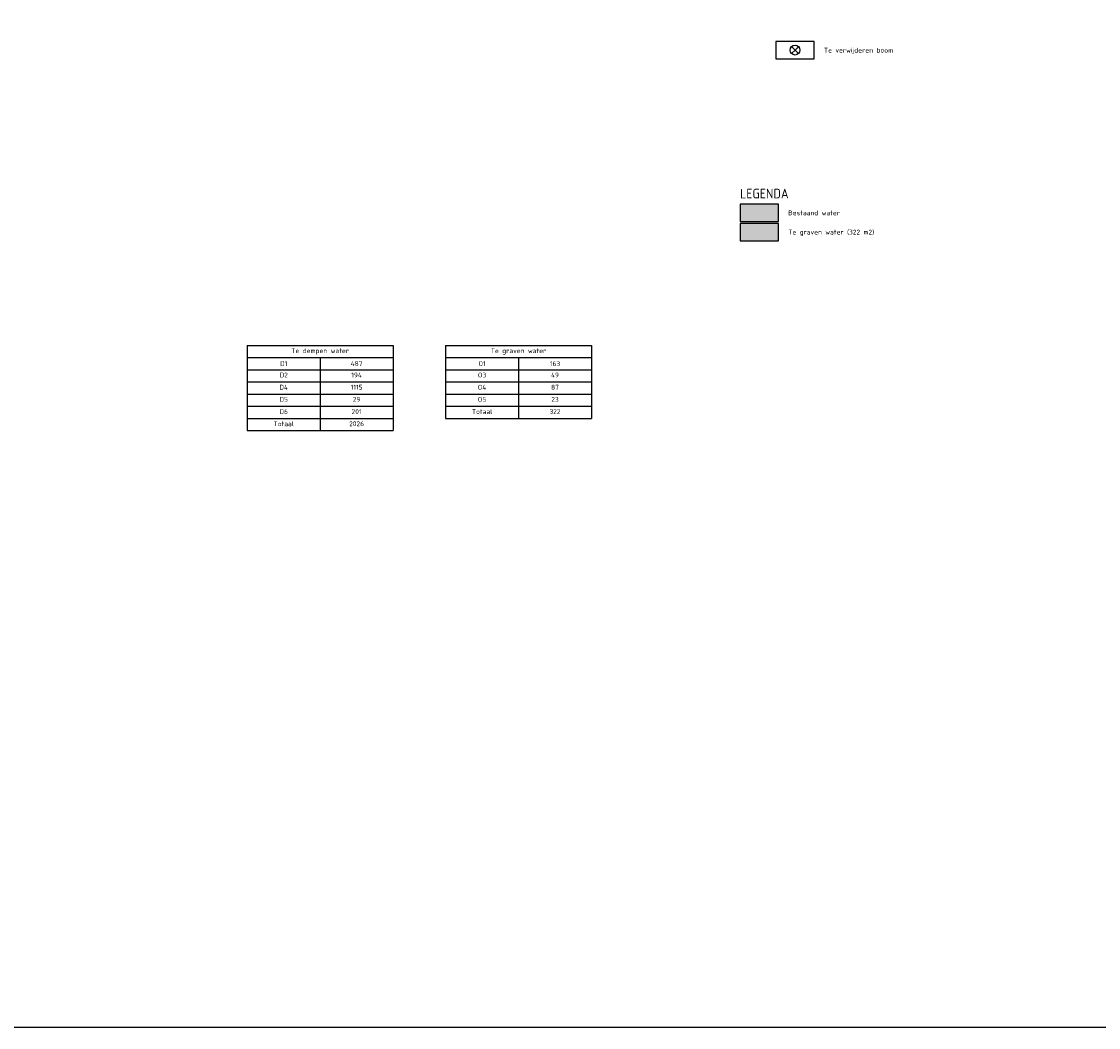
# Model space of a CAD drawing. Header units: metres. Extents: x -1 to 222837, y -2 to 853657.
# Tile 3 of 256: x 110506 to 111066, y 425000 to 425523. Entities that reach past the tile are written whole.
import ezdxf
from ezdxf.enums import TextEntityAlignment as Align

# ---------------------------------------------------------------- set-up
doc = ezdxf.new("R2010")
doc.units = ezdxf.units.M
doc.header["$XCLIPFRAME"] = 0
doc.layers.add('A- Bestaand water', color=7, linetype='Continuous', true_color=0x5cadff)
doc.layers.add('A-Te graven water', color=7, linetype='Continuous', true_color=0x0040ff)
doc.layers.add('A-LEGENDA', color=7, linetype='Continuous')
doc.layers.add('X-REF', color=7, linetype='Continuous')
doc.styles.add('RPS_25', font='isocp.shx', dxfattribs={"height": 2.5})
doc.styles.add('RPS_50', font='isocp.shx', dxfattribs={"height": 5})
doc.styles.get("Standard").update_dxf_attribs({"font": 'isocp.shx', "height": 2.5})
picture_1 = doc.add_image_def('image1.ecw', size_in_pixel=(400001, 250001))
picture_2 = doc.add_image_def('image2.ecw', size_in_pixel=(120000, 80000))

# ---------------------------------------------------------------- blocks, each defined once
blk = doc.blocks.new('*T2068')
at = {"color": 0, "linetype": 'ByBlock', "lineweight": -2, "transparency": 16777216}
for p, q in [((0, 0), (75.79, 0)), ((0, 0), (0, -44.33)), ((75.79, 0), (75.79, -44.33)), ((0, -6.33), (75.79, -6.33)), ((37.9, -6.33), (37.9, -44.33)), ((0, -12.67), (75.79, -12.67)), ((0, -19), (75.79, -19)), ((0, -25.33), (75.79, -25.33)), ((0, -31.67), (75.79, -31.67)), ((0, -38), (75.79, -38)), ((0, -44.33), (75.79, -44.33))]:
    blk.add_line(p, q, dxfattribs=at)
at = {"color": 0, "transparency": 16777216, "char_height": 2.5}
for s, insert, width, attachment_point in [('Te dempen water', (37.9, -3.17), 72.7947, 5), ('D1', (18.95, -9.5), 34.8974, 5), ('487', (56.85, -9.5), 34.8974, 5), ('D2', (18.95, -14.17), 34.8974, 2), ('194', (56.85, -14.17), 34.8974, 2), ('D4', (18.95, -20.5), 34.8974, 2), ('1115', (56.85, -20.5), 34.8974, 2), ('D5', (18.95, -26.83), 34.8974, 2), ('29', (56.85, -26.83), 34.8974, 2), ('D6', (18.95, -33.17), 34.8974, 2), ('201', (56.85, -33.17), 34.8974, 2), ('Totaal', (18.95, -39.5), 34.8974, 2), ('2026', (56.85, -39.5), 34.8974, 2)]:
    blk.add_mtext(s, dxfattribs=dict(at, insert=insert, width=width, attachment_point=attachment_point))
blk = doc.blocks.new('*T2069')
at = {"color": 0, "linetype": 'ByBlock', "lineweight": -2, "transparency": 16777216}
for p, q in [((0, 0), (75.79, 0)), ((0, 0), (0, -38)), ((75.79, 0), (75.79, -38)), ((0, -6.33), (75.79, -6.33)), ((37.9, -6.33), (37.9, -38)), ((0, -12.67), (75.79, -12.67)), ((0, -19), (75.79, -19)), ((0, -25.33), (75.79, -25.33)), ((0, -31.67), (75.79, -31.67)), ((0, -38), (75.79, -38))]:
    blk.add_line(p, q, dxfattribs=at)
at = {"color": 0, "transparency": 16777216, "char_height": 2.5}
for s, insert, width, attachment_point in [('Te graven water', (37.9, -3.17), 72.7947, 5), ('O1', (18.95, -9.5), 34.8974, 5), ('163', (56.85, -9.5), 34.8974, 5), ('O3', (18.95, -14.17), 34.8974, 2), ('49', (56.85, -14.17), 34.8974, 2), ('O4', (18.95, -20.5), 34.8974, 2), ('87', (56.85, -20.5), 34.8974, 2), ('O5', (18.95, -26.83), 34.8974, 2), ('23', (56.85, -26.83), 34.8974, 2), ('Totaal', (18.95, -33.17), 34.8974, 2), ('322', (56.85, -33.17), 34.8974, 2)]:
    blk.add_mtext(s, dxfattribs=dict(at, insert=insert, width=width, attachment_point=attachment_point))

msp = doc.modelspace()

# ---------------------------------------------------------------- hatches: boundary and pattern name
at = {"layer": 'A- Bestaand water', "transparency": 33554559}
msp.add_hatch(color=256, dxfattribs=at).paths.add_polyline_path([(110879.1847, 425418.7014), (110899.1847, 425418.7014), (110899.1847, 425427.7014), (110879.1847, 425427.7014)])
at = {"layer": 'A-Te graven water', "transparency": 33554559}
msp.add_hatch(color=256, dxfattribs=at).paths.add_polyline_path([(110879.1847, 425408.7014), (110899.1847, 425408.7014), (110899.1847, 425417.7014), (110879.1847, 425417.7014)])

# ---------------------------------------------------------------- linework, layer by layer
at = {"color": 1}
for q in [(110906.0075, 425509.6062), (110909.6186, 425509.5529), (110905.9825, 425505.9821), (110909.5876, 425505.9792)]:
    msp.add_line((110907.7865, 425507.7818), q, dxfattribs=at)
for points in [[(109349.8093, 429102.1861), (115689.4616, 429102.1861), (115689.4616, 424999.9001), (109349.8093, 424999.9001)], [(110897.7865, 425503.2818), (110917.7865, 425503.2818), (110917.7865, 425512.2818), (110897.7865, 425512.2818)]]:
    msp.add_lwpolyline(points, close=True)
msp.add_circle((110907.7865, 425507.7818), 2.5482)
at = {"layer": 'A-LEGENDA'}
for points in [[(110879.1847, 425418.7014), (110899.1847, 425418.7014), (110899.1847, 425427.7014), (110879.1847, 425427.7014)], [(110879.1847, 425408.7014), (110899.1847, 425408.7014), (110899.1847, 425417.7014), (110879.1847, 425417.7014)]]:
    msp.add_lwpolyline(points, close=True, dxfattribs=at)

# ---------------------------------------------------------------- block references
for name, p in [('*T2068', (110622.9879, 425354.3544)), ('*T2069', (110726.1272, 425354.3544))]:
    msp.add_blockref(name, p)

# ---------------------------------------------------------------- texts
at = {"layer": 'A-LEGENDA', "style": 'RPS_25'}
for s, p in [('Te verwijderen boom', (110922.7865, 425507.7213)), ('Bestaand water', (110904.1847, 425423.2014)), ('Te graven water (322 m2) ', (110904.1847, 425413.2014))]:
    msp.add_text(s, height=2.5, dxfattribs=at).set_placement(p, align=Align.MIDDLE_LEFT)
at = {"layer": 'A-LEGENDA', "color": 4, "style": 'RPS_50'}
msp.add_text('LEGENDA', height=5, dxfattribs=at).set_placement((110879.1847, 425430.7014))

# ---------------------------------------------------------------- pictures from other files: only their frames are drawn
at = {"layer": 'X-REF'}
image = msp.add_image(picture_1, insert=(100000.0001, 424999.9001), size_in_units=(40000, 25000.0375), dxfattribs=at)
image.set_boundary_path([(93497.8255, 208977.5368), (156894.5073, 250000.5)])
image = msp.add_image(picture_2, insert=(109499.5231, 424999.9595), size_in_units=(6001.8618, 4001.2412), dxfattribs=at)
image.dxf.flags = 7

doc.saveas('drawing.dxf')
